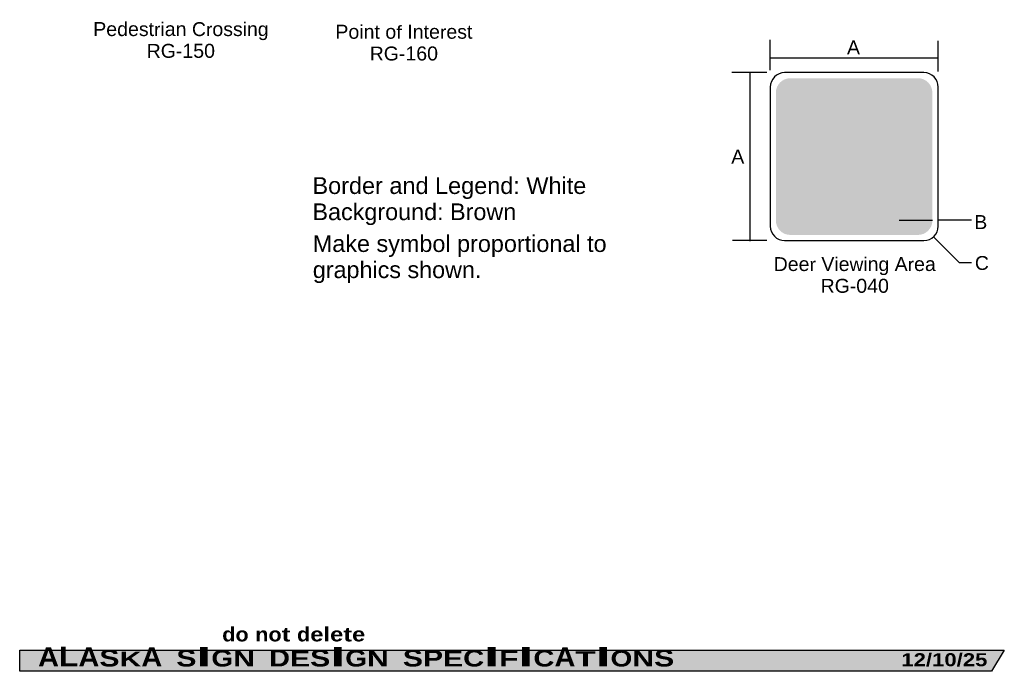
# Model space of a CAD drawing. Header units: feet. Extents: x 0.6 to 7.7, y 0 to 10.3.
# Tile 1 of 4: x 0.6 to 7.7, y 0 to 4.7. Entities that reach past the tile are written whole.
import ezdxf
from ezdxf.enums import TextEntityAlignment as Align

# ---------------------------------------------------------------- set-up
doc = ezdxf.new("R2010")
doc.units = ezdxf.units.FT
doc.header["$MEASUREMENT"] = 0
doc.layers.add('Sign', color=7, linetype='Continuous')
doc.styles.add('ARIAL', font='arial.ttf')
doc.styles.add('ARIAL BLACK B', font='ariblk.ttf')
doc.styles.add('ARIAL BLACK BI', font='ariblk.ttf')

msp = doc.modelspace()

# ---------------------------------------------------------------- hatches: boundary and pattern name
at = {"layer": 'Sign', "true_color": 0x8e4700}
h = msp.add_hatch(color=34, dxfattribs=at)
edge = h.paths.add_edge_path(flags=0)
edge.add_spline(control_points=[(6.123, 4.2652), (6.123, 4.2652), (7.0373, 4.2652), (7.0373, 4.2652), (7.0937, 4.2652), (7.1394, 4.2188), (7.1394, 4.1617), (7.1394, 4.1617), (7.1394, 3.2492), (7.1394, 3.2492), (7.1394, 3.1921), (7.0937, 3.1457), (7.0373, 3.1457), (7.0373, 3.1457), (6.123, 3.1457), (6.123, 3.1457), (6.0666, 3.1457), (6.0209, 3.1921), (6.0209, 3.2492), (6.0209, 3.2492), (6.0209, 4.1617), (6.0209, 4.1617), (6.0209, 4.2188), (6.0666, 4.2652), (6.123, 4.2652)], knot_values=[0, 0, 0, 0, 1, 1, 1, 2, 2, 2, 3, 3, 3, 4, 4, 4, 5, 5, 5, 6, 6, 6, 7, 7, 7, 8, 8, 8, 8], degree=3, periodic=0)
at = {"layer": 'Sign', "true_color": 0xffffff}
h = msp.add_hatch(color=7, dxfattribs=at)
edge = h.paths.add_edge_path(flags=0)
edge.add_spline(control_points=[(6.1829, 3.259), (6.1732, 3.2646), (6.1649, 3.2701), (6.1566, 3.2757), (6.1593, 3.3507), (6.1635, 3.4243), (6.1663, 3.4993), (6.2232, 3.5396), (6.251, 3.5882), (6.2427, 3.6479), (6.226, 3.634), (6.2093, 3.6215), (6.1913, 3.6243), (6.201, 3.6729), (6.2107, 3.7215), (6.2204, 3.7688), (6.2691, 3.7979), (6.3246, 3.8035), (6.3843, 3.7993), (6.4802, 3.7951), (6.5774, 3.791), (6.6746, 3.7854), (6.701, 3.7882), (6.7232, 3.7979), (6.7399, 3.816), (6.7579, 3.8493), (6.7677, 3.8854), (6.7746, 3.9215), (6.7454, 3.9146), (6.7218, 3.941), (6.701, 3.9896), (6.6968, 3.9979), (6.7024, 4.0021), (6.7177, 4.0021), (6.7316, 3.9951), (6.7441, 3.9868), (6.7552, 3.9882), (6.7357, 4.0063), (6.7274, 4.0326), (6.726, 4.066), (6.7316, 4.1243), (6.7691, 4.1479), (6.8204, 4.1576), (6.8232, 4.1507), (6.826, 4.1438), (6.8288, 4.1354), (6.7816, 4.1285), (6.7524, 4.1035), (6.751, 4.0688), (6.7774, 4.0882), (6.8177, 4.0965), (6.8496, 4.0938), (6.8496, 4.0868), (6.851, 4.0785), (6.8524, 4.0715), (6.8246, 4.0729), (6.801, 4.0701), (6.7788, 4.0604), (6.7566, 4.0507), (6.7566, 4.0368), (6.7663, 4.0146), (6.7941, 3.9688), (6.8371, 3.9813), (6.8649, 4.0118), (6.8704, 4.0076), (6.876, 4.0049), (6.8816, 4.0007), (6.8704, 3.9854), (6.8538, 3.9715), (6.8316, 3.9646), (6.8316, 3.9646), (6.9399, 3.9021), (6.9399, 3.9021), (6.9399, 3.9021), (6.9441, 3.8951), (6.9441, 3.8951), (6.9441, 3.8951), (6.9357, 3.8729), (6.9357, 3.8729), (6.9107, 3.8715), (6.8857, 3.8701), (6.8607, 3.8701), (6.8552, 3.8701), (6.851, 3.8674), (6.8482, 3.8618), (6.8329, 3.8257), (6.8204, 3.7882), (6.8121, 3.7521), (6.7996, 3.7285), (6.7871, 3.7049), (6.7746, 3.6813), (6.7607, 3.6715), (6.7524, 3.6576), (6.7441, 3.6424), (6.7357, 3.6076), (6.7149, 3.591), (6.6885, 3.5785), (6.7232, 3.4729), (6.7566, 3.3674), (6.7913, 3.2604), (6.7816, 3.2646), (6.7732, 3.2688), (6.7635, 3.2715), (6.7454, 3.3257), (6.7274, 3.3799), (6.7079, 3.434), (6.6857, 3.466), (6.6635, 3.4979), (6.6413, 3.5285), (6.6288, 3.4826), (6.6163, 3.4368), (6.6038, 3.391), (6.5996, 3.366), (6.5954, 3.341), (6.5913, 3.316), (6.5913, 3.2979), (6.5899, 3.2785), (6.5885, 3.259), (6.5802, 3.2604), (6.5704, 3.2604), (6.5621, 3.2604), (6.5649, 3.2896), (6.5677, 3.3188), (6.5691, 3.3479), (6.5718, 3.3701), (6.5732, 3.3924), (6.576, 3.4146), (6.5829, 3.4688), (6.5871, 3.5215), (6.5829, 3.5757), (6.5329, 3.5646), (6.4802, 3.5632), (6.4274, 3.5854), (6.4135, 3.5646), (6.3982, 3.5451), (6.3843, 3.5243), (6.3677, 3.4951), (6.3732, 3.4618), (6.3829, 3.4271), (6.3982, 3.3674), (6.4204, 3.3132), (6.4441, 3.2576), (6.4343, 3.2576), (6.426, 3.2576), (6.4163, 3.2576), (6.3857, 3.3326), (6.3552, 3.4076), (6.3246, 3.4826), (6.3232, 3.491), (6.3218, 3.4993), (6.3218, 3.5076), (6.326, 3.5257), (6.3302, 3.5424), (6.3343, 3.5604), (6.3288, 3.5701), (6.3232, 3.5799), (6.3177, 3.5896), (6.3149, 3.5896), (6.2385, 3.5271), (6.2135, 3.459), (6.1774, 3.3646), (6.1802, 3.2563), (6.1829, 3.259)], knot_values=[0, 0, 0, 0, 1, 1, 1, 2, 2, 2, 3, 3, 3, 4, 4, 4, 5, 5, 5, 6, 6, 6, 7, 7, 7, 8, 8, 8, 9, 9, 9, 10, 10, 10, 11, 11, 11, 12, 12, 12, 13, 13, 13, 14, 14, 14, 15, 15, 15, 16, 16, 16, 17, 17, 17, 18, 18, 18, 19, 19, 19, 20, 20, 20, 21, 21, 21, 22, 22, 22, 23, 23, 23, 24, 24, 24, 25, 25, 25, 26, 26, 26, 27, 27, 27, 28, 28, 28, 29, 29, 29, 30, 30, 30, 31, 31, 31, 32, 32, 32, 33, 33, 33, 34, 34, 34, 35, 35, 35, 36, 36, 36, 37, 37, 37, 38, 38, 38, 39, 39, 39, 40, 40, 40, 41, 41, 41, 42, 42, 42, 43, 43, 43, 44, 44, 44, 45, 45, 45, 46, 46, 46, 47, 47, 47, 48, 48, 48, 49, 49, 49, 50, 50, 50, 51, 51, 51, 52, 52, 52, 53, 53, 53, 54, 54, 54, 54], degree=3, periodic=0)
at = {"layer": 'Sign', "true_color": 0x000000}
msp.add_hatch(color=18, dxfattribs=at).paths.add_polyline_path([(0.6166, 0.1778), (7.6535, 0.1778), (7.5625, 0.0279), (0.6168, 0.0279)], flags=0)

# ---------------------------------------------------------------- linework, layer by layer
at = {"layer": 'Sign', "color": 18, "lineweight": -3, "true_color": 0x000000}
for p, q in [((5.9812, 4.3228), (5.9812, 4.5405)), ((7.1812, 4.3138), (7.1812, 4.5315)), ((7.182, 4.4081), (5.9823, 4.4081)), ((5.9571, 4.3054), (5.7063, 4.3054)), ((5.8337, 4.3057), (5.8337, 3.1002)), ((7.4185, 3.25), (7.1805, 3.25)), ((5.9571, 3.1061), (5.7115, 3.1061)), ((7.3335, 2.9464), (7.1446, 3.1353)), ((7.3297, 2.9482), (7.4198, 2.9482))]:
    msp.add_line(p, q, dxfattribs=at)
at = {"layer": 'Sign', "color": 7, "lineweight": -3, "true_color": 0xffffff}
msp.add_line((6.9015, 3.25), (7.1395, 3.25), dxfattribs=at)
at = {"layer": 'Sign', "color": 250, "lineweight": -3, "true_color": 0x1f1a17}
msp.add_lwpolyline([(0.6166, 0.1778), (7.6535, 0.1778), (7.5625, 0.0279), (0.6168, 0.0279)], close=True, dxfattribs=at)
at = {"layer": 'Sign', "color": 18, "lineweight": -3, "true_color": 0x000000}
msp.add_open_spline([(6.0833, 4.3054), (6.0833, 4.3054), (7.079, 4.3054), (7.079, 4.3054), (7.1354, 4.3054), (7.1812, 4.2591), (7.1812, 4.202), (7.1812, 4.202), (7.1812, 3.2089), (7.1812, 3.2089), (7.1812, 3.1518), (7.1354, 3.1055), (7.079, 3.1055), (7.079, 3.1055), (6.0833, 3.1055), (6.0833, 3.1055), (6.027, 3.1055), (5.9812, 3.1518), (5.9812, 3.2089), (5.9812, 3.2089), (5.9812, 4.202), (5.9812, 4.202), (5.9812, 4.2591), (6.027, 4.3054), (6.0833, 4.3054)], degree=3, knots=[0, 0, 0, 0, 1, 1, 1, 2, 2, 2, 3, 3, 3, 4, 4, 4, 5, 5, 5, 6, 6, 6, 7, 7, 7, 8, 8, 8, 8], dxfattribs=at)

# ---------------------------------------------------------------- texts
at = {"layer": 'Sign', "color": 18, "true_color": 0x000000, "style": 'ARIAL'}
for s, height, p, p2 in [('P', 0.0999, (1.1421, 4.5666), (1.2352, 4.5666)), ('e', 0.1001, (1.2352, 4.5666), (1.313, 4.5666)), ('d', 0.1001, (1.313, 4.5666), (1.3907, 4.5666)), ('e', 0.1001, (1.3907, 4.5666), (1.4685, 4.5666)), ('s', 0.0994, (1.4685, 4.5666), (1.538, 4.5666)), ('i', 0.0984, (1.6227, 4.5666), (1.6532, 4.5666)), ('C', 0.0991, (1.8477, 4.5666), (1.9477, 4.5666)), ('s', 0.0994, (2.0713, 4.5666), (2.1407, 4.5666)), ('s', 0.0994, (2.1407, 4.5666), (2.2102, 4.5666)), ('i', 0.0984, (2.2102, 4.5666), (2.2407, 4.5666)), ('P', 0.0999, (2.8728, 4.5476), (2.9659, 4.5476)), ('f', 0.0923, (3.3076, 4.5476), (3.3478, 4.5476)), ('I', 0.1002, (3.3867, 4.5476), (3.4256, 4.5476)), ('t', 0.1002, (1.538, 4.5666), (1.5769, 4.5666)), ('r', 0.0946, (1.5769, 4.5666), (1.6227, 4.5666)), ('a', 0.1001, (1.6532, 4.5666), (1.731, 4.5666)), ('n', 0.1001, (1.731, 4.5666), (1.8088, 4.5666)), ('r', 0.0946, (1.9477, 4.5666), (1.9935, 4.5666)), ('o', 0.1001, (1.9935, 4.5666), (2.0713, 4.5666)), ('n', 0.1001, (2.2407, 4.5666), (2.3185, 4.5666)), ('g', 0.0983, (2.3185, 4.5666), (2.3949, 4.5666)), ('o', 0.1001, (2.9659, 4.5476), (3.0437, 4.5476)), ('i', 0.0984, (3.0437, 4.5476), (3.0742, 4.5476)), ('n', 0.1001, (3.0742, 4.5476), (3.152, 4.5476)), ('t', 0.1002, (3.152, 4.5476), (3.1909, 4.5476)), ('o', 0.1001, (3.2298, 4.5476), (3.3076, 4.5476)), ('n', 0.1001, (3.4256, 4.5476), (3.5034, 4.5476)), ('t', 0.1002, (3.5034, 4.5476), (3.5423, 4.5476)), ('e', 0.1001, (3.5423, 4.5476), (3.6201, 4.5476)), ('r', 0.0946, (3.6201, 4.5476), (3.6659, 4.5476)), ('e', 0.1001, (3.6659, 4.5476), (3.7437, 4.5476)), ('s', 0.0994, (3.7437, 4.5476), (3.8131, 4.5476)), ('t', 0.1002, (3.8131, 4.5476), (3.852, 4.5476)), ('R', 0.0991, (1.5248, 4.411), (1.6248, 4.411)), ('G', 0.0997, (1.6248, 4.411), (1.7331, 4.411)), ('1', 0.1001, (1.7789, 4.411), (1.8567, 4.411)), ('5', 0.1001, (1.8567, 4.411), (1.9345, 4.411)), ('0', 0.1001, (1.9345, 4.411), (2.0123, 4.411)), ('R', 0.0991, (3.1187, 4.3921), (3.2187, 4.3921)), ('G', 0.0997, (3.2187, 4.3921), (3.327, 4.3921)), ('A', 0.0996, (6.529, 4.4357), (6.6221, 4.4357)), ('-', 0.0985, (1.7331, 4.411), (1.7789, 4.411)), ('-', 0.0985, (3.327, 4.3921), (3.3728, 4.3921)), ('1', 0.1001, (3.3728, 4.3921), (3.4506, 4.3921)), ('6', 0.1001, (3.4506, 4.3921), (3.5284, 4.3921)), ('0', 0.1001, (3.5284, 4.3921), (3.6062, 4.3921)), ('A', 0.0996, (5.7021, 3.6557), (5.7951, 3.6557)), ('Border and Legend: White', 0.119994, (2.7091, 3.4383), (4.6661, 3.4383)), ('Background: Brown', 0.119452, (2.7091, 3.2516), (4.1654, 3.2516)), ('B', 0.0999, (7.4387, 3.1876), (7.5317, 3.1876)), ('Make symbol proportional to', 0.119651, (2.7115, 3.024), (4.8111, 3.024)), ('graphics shown.', 0.119341, (2.7115, 2.8373), (3.9162, 2.8373)), ('D', 0.0991, (6.0058, 2.8878), (6.1058, 2.8878)), ('e', 0.1001, (6.1058, 2.8878), (6.1835, 2.8878)), ('e', 0.1001, (6.1835, 2.8878), (6.2613, 2.8878)), ('V', 0.0999, (6.346, 2.8878), (6.4391, 2.8878)), ('i', 0.0984, (6.4391, 2.8878), (6.4697, 2.8878)), ('e', 0.1001, (6.4697, 2.8878), (6.5474, 2.8878)), ('i', 0.0984, (6.646, 2.8878), (6.6766, 2.8878)), ('n', 0.1001, (6.6766, 2.8878), (6.7544, 2.8878)), ('g', 0.0983, (6.7544, 2.8878), (6.8308, 2.8878)), ('A', 0.0996, (6.8697, 2.8878), (6.9627, 2.8878)), ('e', 0.1001, (7.0085, 2.8878), (7.0863, 2.8878)), ('a', 0.1001, (7.0863, 2.8878), (7.1641, 2.8878)), ('C', 0.0991, (7.4432, 2.8958), (7.5432, 2.8958)), ('r', 0.0946, (6.2613, 2.8878), (6.3072, 2.8878)), ('w', 0.0977, (6.5474, 2.8878), (6.646, 2.8878)), ('r', 0.0946, (6.9627, 2.8878), (7.0085, 2.8878)), ('R', 0.0991, (6.3412, 2.7322), (6.4412, 2.7322)), ('G', 0.0997, (6.4412, 2.7322), (6.5495, 2.7322)), ('0', 0.1001, (6.5954, 2.7322), (6.6731, 2.7322)), ('4', 0.1001, (6.6731, 2.7322), (6.7509, 2.7322)), ('0', 0.1001, (6.7509, 2.7322), (6.8287, 2.7322)), ('-', 0.0985, (6.5495, 2.7322), (6.5954, 2.7322))]:
    msp.add_text(s, height=height, dxfattribs=at).set_placement(p, p2, align=Align.ALIGNED)
at = {"layer": 'Sign', "color": 7, "true_color": 0xffffff}
for s, height, style, p, p2 in [('d', 0.1014, 'ARIAL BLACK B', (2.0641, 0.2415), (2.1585, 0.2415)), ('t', 0.1008, 'ARIAL BLACK B', (2.4891, 0.2415), (2.5516, 0.2415)), ('d', 0.1014, 'ARIAL BLACK B', (2.5988, 0.2415), (2.6932, 0.2415)), ('l', 0.1015, 'ARIAL BLACK B', (2.7877, 0.2415), (2.8349, 0.2415)), ('t', 0.1008, 'ARIAL BLACK B', (2.9293, 0.2415), (2.9918, 0.2415)), ('I', 0.14, 'ARIAL BLACK BI', (1.8798, 0.0622), (1.9867, 0.0622)), ('o', 0.1014, 'ARIAL BLACK B', (2.1585, 0.2415), (2.253, 0.2415)), ('n', 0.1014, 'ARIAL BLACK B', (2.3002, 0.2415), (2.3946, 0.2415)), ('o', 0.1014, 'ARIAL BLACK B', (2.3946, 0.2415), (2.4891, 0.2415)), ('e', 0.1014, 'ARIAL BLACK B', (2.6932, 0.2415), (2.7877, 0.2415)), ('e', 0.1014, 'ARIAL BLACK B', (2.8349, 0.2415), (2.9293, 0.2415)), ('I', 0.14, 'ARIAL BLACK BI', (2.8362, 0.0622), (2.9431, 0.0622)), ('e', 0.1014, 'ARIAL BLACK B', (2.9918, 0.2415), (3.0863, 0.2415)), ('I', 0.14, 'ARIAL BLACK BI', (3.9362, 0.0622), (4.0431, 0.0622)), ('I', 0.14, 'ARIAL BLACK BI', (4.1812, 0.0622), (4.2881, 0.0622)), ('I', 0.14, 'ARIAL BLACK BI', (4.7323, 0.0622), (4.8392, 0.0622)), ('A', 0.1378, 'ARIAL BLACK BI', (0.7476, 0.0622), (0.8978, 0.0622)), ('L', 0.1412, 'ARIAL BLACK BI', (0.8978, 0.0622), (1.0359, 0.0622)), ('A', 0.1378, 'ARIAL BLACK BI', (1.0359, 0.0622), (1.1862, 0.0622)), ('S', 0.1196, 'ARIAL BLACK BI', (1.1862, 0.0622), (1.3298, 0.0622)), ('K', 0.1048, 'ARIAL BLACK BI', (1.3298, 0.0622), (1.4856, 0.0622)), ('A', 0.1378, 'ARIAL BLACK BI', (1.4856, 0.0622), (1.6359, 0.0622)), ('S', 0.1196, 'ARIAL BLACK BI', (1.7362, 0.0622), (1.8798, 0.0622)), ('G', 0.1177, 'ARIAL BLACK BI', (1.9867, 0.0622), (2.1425, 0.0622)), ('N', 0.1113, 'ARIAL BLACK BI', (2.1425, 0.0622), (2.2984, 0.0622)), ('D', 0.1206, 'ARIAL BLACK BI', (2.3987, 0.0622), (2.5489, 0.0622)), ('E', 0.1131, 'ARIAL BLACK BI', (2.5489, 0.0622), (2.6925, 0.0622)), ('S', 0.1196, 'ARIAL BLACK BI', (2.6925, 0.0622), (2.8362, 0.0622)), ('G', 0.1177, 'ARIAL BLACK BI', (2.9431, 0.0622), (3.0989, 0.0622)), ('N', 0.1113, 'ARIAL BLACK BI', (3.0989, 0.0622), (3.2548, 0.0622)), ('S', 0.1196, 'ARIAL BLACK BI', (3.355, 0.0622), (3.4987, 0.0622)), ('P', 0.1163, 'ARIAL BLACK BI', (3.4987, 0.0622), (3.6423, 0.0622)), ('E', 0.1131, 'ARIAL BLACK BI', (3.6423, 0.0622), (3.7859, 0.0622)), ('C', 0.1183, 'ARIAL BLACK BI', (3.7859, 0.0622), (3.9362, 0.0622)), ('F', 0.1143, 'ARIAL BLACK BI', (4.0431, 0.0622), (4.1812, 0.0622)), ('C', 0.1183, 'ARIAL BLACK BI', (4.2881, 0.0622), (4.4384, 0.0622)), ('A', 0.1378, 'ARIAL BLACK BI', (4.4384, 0.0622), (4.5886, 0.0622)), ('T', 0.1095, 'ARIAL BLACK BI', (4.5886, 0.0622), (4.7323, 0.0622)), ('O', 0.1151, 'ARIAL BLACK BI', (4.8392, 0.0622), (4.995, 0.0622)), ('N', 0.1113, 'ARIAL BLACK BI', (4.995, 0.0622), (5.1509, 0.0622)), ('S', 0.1196, 'ARIAL BLACK BI', (5.1509, 0.0622), (5.2945, 0.0622)), ('12/10/25', 0.0931, 'ARIAL BLACK BI', (6.9176, 0.0639), (7.5325, 0.0639))]:
    msp.add_text(s, height=height, dxfattribs=dict(at, style=style)).set_placement(p, p2, align=Align.ALIGNED)

doc.saveas('drawing.dxf')
